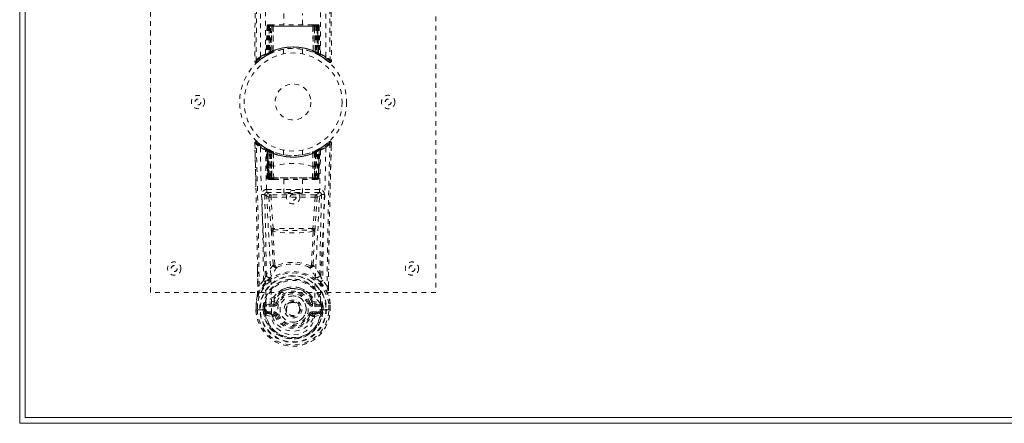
# Model space of a CAD drawing. Header units: inches. Extents: x 9.4 to 56.9, y 16.1 to 39.6.
# Tile 1 of 4: x 9.4 to 30.1, y 16.1 to 24.5. Entities that reach past the tile are written whole.
import ezdxf

# ---------------------------------------------------------------- set-up
doc = ezdxf.new("R2010")
doc.units = ezdxf.units.IN
doc.header["$MEASUREMENT"] = 0
doc.linetypes.add('SLD-Dashed', pattern=[0.075, 0.05, -0.025])
doc.linetypes.add('SLD-Solid', pattern=[0])

msp = doc.modelspace()

# ---------------------------------------------------------------- linework, layer by layer
at = {"color": 7, "linetype": 'SLD-Solid', "lineweight": 15}
for p, q in [((9.424, 16.062), (9.424, 39.562)), ((9.542, 39.443), (9.542, 16.18)), ((9.542, 16.18), (9.542, 39.443)), ((9.542, 16.18), (56.806, 16.18)), ((56.806, 16.18), (9.542, 16.18)), ((56.924, 16.062), (9.424, 16.062))]:
    msp.add_line(p, q, dxfattribs=at)
at = {"color": 7, "linetype": 'SLD-Dashed', "lineweight": 0}
for p, q in [((12.174, 18.812), (12.174, 26.812)), ((18.174, 26.812), (18.174, 18.812)), ((14.979, 24.669), (14.979, 24.437)), ((15.369, 24.437), (15.369, 24.669)), ((14.68, 24.437), (14.671, 24.437)), ((14.68, 24.435), (14.68, 24.408)), ((14.743, 24.437), (14.689, 24.437)), ((14.764, 24.437), (14.757, 24.437)), ((15.583, 24.437), (14.765, 24.437)), ((15.591, 24.437), (15.584, 24.437)), ((15.659, 24.437), (15.605, 24.437)), ((15.677, 24.437), (15.668, 24.437)), ((15.689, 24.437), (15.689, 24.437)), ((15.694, 24.436), (15.69, 24.437)), ((14.627, 24.408), (14.606, 23.802)), ((14.641, 24.408), (14.62, 23.81)), ((14.641, 24.408), (14.627, 24.408)), ((14.659, 24.408), (14.638, 23.821)), ((14.661, 24.411), (14.639, 23.817)), ((14.726, 24.408), (14.659, 24.408)), ((14.666, 24.408), (14.666, 23.85)), ((14.667, 24.408), (15.681, 24.408)), ((14.667, 23.851), (14.667, 24.408)), ((14.68, 24.408), (14.679, 23.857)), ((15.668, 24.408), (14.68, 24.408)), ((14.698, 23.865), (14.698, 24.408)), ((14.698, 24.408), (15.649, 24.408)), ((14.707, 23.856), (14.726, 24.408)), ((14.727, 24.408), (14.708, 23.857)), ((14.726, 24.408), (14.727, 24.408)), ((14.75, 23.884), (14.755, 24.408)), ((14.757, 24.408), (14.753, 23.886)), ((14.757, 24.408), (14.755, 24.408)), ((15.59, 24.408), (14.757, 24.408)), ((15.595, 23.886), (15.59, 24.408)), ((15.593, 24.408), (15.59, 24.408)), ((15.593, 24.408), (15.598, 23.884)), ((15.64, 23.857), (15.621, 24.408)), ((15.621, 24.408), (15.622, 24.408)), ((15.622, 24.408), (15.641, 23.856)), ((15.689, 24.408), (15.622, 24.408)), ((15.649, 24.408), (15.65, 23.865)), ((15.649, 24.408), (15.649, 24.408)), ((15.668, 24.408), (15.668, 23.857)), ((15.681, 24.408), (15.68, 23.851)), ((15.682, 23.85), (15.682, 24.408)), ((15.709, 23.817), (15.688, 24.411)), ((15.689, 24.408), (15.709, 23.821)), ((15.707, 24.408), (15.728, 23.81)), ((15.721, 24.408), (15.707, 24.408)), ((15.721, 24.408), (15.742, 23.802)), ((14.623, 23.795), (14.69, 23.83)), ((14.638, 23.821), (14.707, 23.856)), ((14.678, 23.824), (14.666, 23.85)), ((14.68, 23.825), (14.667, 23.851)), ((14.69, 23.83), (14.691, 23.83)), ((14.694, 23.832), (14.692, 23.831)), ((14.708, 23.857), (14.707, 23.856)), ((14.71, 23.839), (14.711, 23.84)), ((14.75, 23.884), (14.753, 23.886)), ((14.752, 23.857), (14.757, 23.859)), ((14.974, 23.919), (14.974, 23.822)), ((15.374, 23.822), (15.374, 23.919)), ((15.591, 23.859), (15.596, 23.857)), ((15.595, 23.886), (15.598, 23.884)), ((15.637, 23.84), (15.638, 23.839)), ((15.641, 23.856), (15.64, 23.857)), ((15.641, 23.856), (15.709, 23.821)), ((15.668, 23.857), (15.656, 23.831)), ((15.657, 23.83), (15.658, 23.83)), ((15.658, 23.83), (15.724, 23.795)), ((15.68, 23.851), (15.668, 23.825)), ((15.682, 23.85), (15.669, 23.824)), ((14.367, 23.67), (14.397, 23.67)), ((14.417, 23.647), (14.518, 23.728)), ((14.528, 23.735), (14.63, 23.798)), ((14.591, 23.777), (14.605, 23.785)), ((14.606, 23.802), (14.62, 23.81)), ((15.728, 23.81), (15.742, 23.802)), ((15.737, 23.789), (15.75, 23.782)), ((15.743, 23.785), (15.756, 23.777)), ((14.37, 21.902), (14.368, 21.952)), ((14.37, 21.952), (14.371, 21.902)), ((15.905, 21.953), (15.888, 21.939)), ((15.929, 21.975), (15.915, 21.962)), ((15.977, 21.906), (15.978, 21.952)), ((15.978, 21.905), (15.979, 21.952)), ((14.392, 21.028), (14.372, 21.945)), ((14.602, 21.84), (14.533, 21.884)), ((14.608, 21.836), (14.595, 21.844)), ((14.614, 21.832), (14.601, 21.839)), ((14.608, 21.836), (14.608, 21.836)), ((14.623, 21.811), (14.61, 21.819)), ((14.631, 21.216), (14.61, 21.819)), ((14.612, 21.834), (14.611, 21.834)), ((14.644, 21.216), (14.623, 21.811)), ((14.623, 21.811), (14.644, 21.216)), ((14.623, 21.811), (14.623, 21.811)), ((14.626, 21.826), (14.626, 21.826)), ((14.691, 21.793), (14.626, 21.826)), ((14.642, 21.804), (14.663, 21.212)), ((14.708, 21.767), (14.642, 21.801)), ((14.662, 21.216), (14.642, 21.801)), ((14.67, 21.771), (14.683, 21.797)), ((14.67, 21.771), (14.67, 21.216)), ((14.688, 21.762), (14.67, 21.771)), ((14.683, 21.764), (14.703, 21.756)), ((14.684, 21.216), (14.683, 21.764)), ((14.688, 21.762), (14.7, 21.788)), ((14.688, 21.216), (14.688, 21.762)), ((14.693, 21.792), (14.691, 21.793)), ((14.7, 21.788), (14.693, 21.792)), ((14.702, 21.756), (14.702, 21.216)), ((14.721, 21.748), (14.702, 21.756)), ((14.703, 21.756), (14.714, 21.782)), ((14.703, 21.756), (14.703, 21.216)), ((14.708, 21.767), (14.71, 21.766)), ((14.727, 21.216), (14.708, 21.767)), ((14.71, 21.766), (14.727, 21.266)), ((14.714, 21.782), (14.732, 21.774)), ((14.721, 21.748), (14.732, 21.774)), ((14.721, 21.216), (14.721, 21.748)), ((14.763, 21.761), (14.759, 21.763)), ((14.974, 21.801), (14.974, 21.704)), ((15.374, 21.704), (15.374, 21.801)), ((15.589, 21.763), (15.584, 21.761)), ((15.616, 21.774), (15.634, 21.782)), ((15.64, 21.767), (15.62, 21.216)), ((15.62, 21.266), (15.638, 21.766)), ((15.646, 21.756), (15.627, 21.748)), ((15.627, 21.748), (15.627, 21.216)), ((15.638, 21.766), (15.64, 21.767)), ((15.706, 21.801), (15.64, 21.767)), ((15.645, 21.756), (15.664, 21.764)), ((15.645, 21.216), (15.645, 21.756)), ((15.646, 21.216), (15.646, 21.756)), ((15.657, 21.793), (15.655, 21.792)), ((15.721, 21.826), (15.657, 21.793)), ((15.678, 21.771), (15.66, 21.762)), ((15.66, 21.762), (15.66, 21.216)), ((15.664, 21.764), (15.664, 21.216)), ((15.677, 21.216), (15.678, 21.771)), ((15.683, 21.212), (15.705, 21.804)), ((15.686, 21.216), (15.706, 21.801)), ((15.704, 21.216), (15.724, 21.811)), ((15.724, 21.811), (15.704, 21.216)), ((15.717, 21.216), (15.738, 21.819)), ((15.721, 21.826), (15.721, 21.826)), ((15.738, 21.819), (15.724, 21.811)), ((15.724, 21.811), (15.724, 21.811)), ((15.736, 21.834), (15.736, 21.834)), ((15.753, 21.844), (15.739, 21.836)), ((15.739, 21.836), (15.739, 21.836)), ((15.846, 21.907), (15.828, 21.888)), ((14.76, 21.735), (14.755, 21.736)), ((14.757, 21.459), (14.755, 21.736)), ((14.76, 21.735), (14.762, 21.457)), ((15.586, 21.457), (15.588, 21.735)), ((15.592, 21.736), (15.588, 21.735)), ((15.592, 21.736), (15.59, 21.459)), ((14.761, 21.457), (14.762, 21.457)), ((14.767, 21.213), (14.761, 21.457)), ((15.581, 21.213), (15.587, 21.457)), ((15.586, 21.457), (15.587, 21.457)), ((14.631, 21.216), (14.644, 21.216)), ((14.662, 21.216), (14.727, 21.216)), ((14.67, 21.216), (14.688, 21.216)), ((14.671, 21.187), (14.684, 21.187)), ((14.674, 21.187), (14.684, 21.187)), ((14.703, 21.216), (14.684, 21.216)), ((14.692, 21.187), (14.684, 21.188)), ((14.684, 21.187), (14.685, 21.187)), ((15.66, 21.216), (14.688, 21.216)), ((14.692, 21.187), (14.75, 21.187)), ((14.702, 21.216), (14.721, 21.216)), ((14.703, 21.216), (15.645, 21.216)), ((15.627, 21.216), (14.721, 21.216)), ((14.744, 21.187), (14.721, 21.187)), ((14.728, 21.216), (14.727, 21.216)), ((14.728, 21.216), (14.728, 21.214)), ((14.757, 21.187), (14.774, 21.187)), ((14.757, 21.187), (14.757, 21.187)), ((14.774, 21.187), (15.574, 21.187)), ((14.979, 21.187), (14.979, 20.896)), ((15.369, 20.896), (15.369, 21.187)), ((15.574, 21.187), (15.59, 21.187)), ((15.59, 21.187), (15.591, 21.187)), ((15.598, 21.187), (15.656, 21.187)), ((15.626, 21.187), (15.598, 21.187)), ((15.62, 21.216), (15.619, 21.216)), ((15.619, 21.214), (15.619, 21.216)), ((15.62, 21.216), (15.686, 21.216)), ((15.626, 21.187), (15.627, 21.187)), ((15.627, 21.216), (15.646, 21.216)), ((15.627, 21.187), (15.645, 21.187)), ((15.664, 21.216), (15.645, 21.216)), ((15.66, 21.216), (15.677, 21.216)), ((15.662, 21.187), (15.663, 21.187)), ((15.663, 21.187), (15.674, 21.187)), ((15.663, 21.187), (15.677, 21.187)), ((15.686, 21.216), (15.686, 21.216)), ((15.704, 21.216), (15.717, 21.216)), ((14.622, 20.975), (14.622, 20.913)), ((15.726, 20.975), (14.622, 20.975)), ((15.726, 20.913), (15.726, 20.975)), ((14.622, 20.913), (15.726, 20.913)), ((14.665, 20.813), (14.712, 20.148)), ((14.71, 20.86), (14.71, 20.815)), ((15.638, 20.86), (14.71, 20.86)), ((15.638, 20.815), (14.71, 20.815)), ((14.756, 20.152), (14.71, 20.815)), ((15.638, 20.815), (15.591, 20.152)), ((15.682, 20.813), (15.636, 20.148)), ((15.638, 20.86), (15.638, 20.815)), ((15.682, 20.813), (15.638, 20.815)), ((15.591, 20.152), (14.756, 20.152)), ((14.429, 18.942), (14.425, 19.303)), ((14.788, 19.38), (14.788, 19.38)), ((15.56, 19.38), (15.56, 19.38)), ((15.918, 18.942), (15.922, 19.287)), ((14.552, 19.061), (14.459, 18.946)), ((15.889, 18.946), (15.795, 19.061)), ((15.021, 18.899), (14.946, 18.871)), ((15.402, 18.871), (15.328, 18.899)), ((18.174, 18.812), (12.174, 18.812)), ((14.82, 18.773), (14.771, 18.719)), ((14.777, 18.674), (14.776, 18.626)), ((15.576, 18.719), (15.527, 18.773)), ((15.57, 18.674), (15.572, 18.626)), ((14.394, 18.574), (14.394, 18.57)), ((14.394, 18.442), (14.394, 18.57)), ((14.394, 18.442), (14.397, 18.442)), ((14.396, 18.57), (14.395, 18.442)), ((14.397, 18.442), (14.424, 18.442)), ((14.424, 18.569), (14.423, 18.446)), ((14.424, 18.442), (14.442, 18.442)), ((14.442, 18.443), (14.46, 18.443)), ((14.442, 18.442), (14.442, 18.443)), ((14.46, 18.443), (14.602, 18.443)), ((14.544, 18.447), (14.545, 18.521)), ((14.574, 18.447), (14.544, 18.447)), ((14.544, 18.447), (14.544, 18.447)), ((14.575, 18.519), (14.545, 18.521)), ((14.575, 18.519), (14.574, 18.447)), ((14.579, 18.448), (14.574, 18.447)), ((14.581, 18.369), (14.574, 18.447)), ((14.579, 18.533), (14.575, 18.519)), ((14.579, 18.533), (14.579, 18.448)), ((14.579, 18.533), (14.579, 18.533)), ((14.776, 18.626), (14.609, 18.589)), ((14.613, 18.553), (14.766, 18.59)), ((14.613, 18.553), (14.613, 18.523)), ((14.766, 18.553), (14.613, 18.553)), ((14.766, 18.523), (14.613, 18.523)), ((14.766, 18.59), (14.778, 18.607)), ((14.766, 18.553), (14.766, 18.59)), ((14.766, 18.523), (14.766, 18.553)), ((14.778, 18.607), (14.821, 18.591)), ((15.33, 18.462), (15.33, 18.458)), ((15.527, 18.591), (15.569, 18.607)), ((15.569, 18.607), (15.582, 18.59)), ((15.572, 18.626), (15.739, 18.589)), ((15.582, 18.553), (15.582, 18.59)), ((15.582, 18.59), (15.735, 18.553)), ((15.735, 18.553), (15.582, 18.553)), ((15.582, 18.523), (15.582, 18.553)), ((15.735, 18.523), (15.582, 18.523)), ((15.735, 18.523), (15.735, 18.553)), ((15.745, 18.437), (15.746, 18.443)), ((15.746, 18.443), (15.888, 18.443)), ((15.773, 18.519), (15.769, 18.533)), ((15.769, 18.533), (15.769, 18.448)), ((15.769, 18.533), (15.769, 18.533)), ((15.769, 18.448), (15.773, 18.447)), ((15.803, 18.521), (15.773, 18.519)), ((15.773, 18.447), (15.773, 18.519)), ((15.803, 18.447), (15.773, 18.447)), ((15.803, 18.521), (15.803, 18.521)), ((15.803, 18.521), (15.803, 18.447)), ((15.803, 18.447), (15.803, 18.447)), ((15.888, 18.443), (15.906, 18.443)), ((15.906, 18.443), (15.906, 18.442)), ((15.906, 18.442), (15.924, 18.442)), ((15.924, 18.446), (15.924, 18.569)), ((15.924, 18.442), (15.95, 18.442)), ((15.95, 18.442), (15.954, 18.442)), ((15.953, 18.442), (15.952, 18.57)), ((15.953, 18.57), (15.953, 18.574)), ((15.954, 18.442), (15.953, 18.57)), ((14.596, 18.334), (14.738, 18.301)), ((14.626, 18.401), (14.626, 18.371)), ((14.626, 18.401), (14.766, 18.401)), ((14.765, 18.341), (14.626, 18.371)), ((14.626, 18.371), (14.766, 18.371)), ((14.766, 18.371), (14.765, 18.341)), ((14.766, 18.401), (14.766, 18.371)), ((14.821, 18.332), (14.793, 18.322)), ((15.554, 18.322), (15.527, 18.332)), ((15.582, 18.371), (15.582, 18.401)), ((15.582, 18.401), (15.722, 18.401)), ((15.582, 18.341), (15.582, 18.371)), ((15.722, 18.371), (15.582, 18.341)), ((15.582, 18.371), (15.722, 18.371)), ((15.61, 18.301), (15.752, 18.334)), ((15.722, 18.371), (15.722, 18.401))]:
    msp.add_line(p, q, dxfattribs=at)
at = {"color": 7, "linetype": 'SLD-Dashed', "lineweight": 0, "flags": 128}
for points in [[(14.486, 23.764), (14.487, 25.859), (14.498, 27.953), (14.52, 30.046), (14.553, 32.136), (14.577, 33.448), (14.6, 34.758), (14.62, 36.064), (14.63, 37.367), (14.626, 38.666)], [(14.595, 23.819), (14.596, 25.686), (14.605, 27.552), (14.624, 29.416), (14.652, 31.279), (14.679, 32.768), (14.708, 34.254), (14.734, 35.737), (14.749, 37.216), (14.743, 38.69)], [(15.605, 38.69), (15.599, 37.216), (15.614, 35.737), (15.639, 34.254), (15.668, 32.768), (15.696, 31.279), (15.724, 29.416), (15.743, 27.552), (15.752, 25.686), (15.753, 23.819)], [(15.862, 23.764), (15.861, 25.859), (15.849, 27.953), (15.827, 30.046), (15.795, 32.136), (15.771, 33.448), (15.747, 34.758), (15.728, 36.064), (15.717, 37.367), (15.722, 38.666)], [(14.467, 38.167), (14.469, 37.472), (14.47, 36.745), (14.47, 35.983), (14.468, 35.189), (14.466, 34.405), (14.464, 33.735), (14.461, 33.102), (14.457, 32.429), (14.453, 31.715), (14.452, 31.519), (14.451, 31.321), (14.449, 31.12), (14.448, 30.917), (14.447, 30.802), (14.446, 30.556), (14.444, 30.287), (14.441, 29.856), (14.438, 29.375), (14.434, 28.844), (14.43, 28.263), (14.427, 27.873), (14.424, 27.463), (14.421, 27.058), (14.418, 26.676), (14.416, 26.308), (14.411, 25.688), (14.407, 25.114), (14.403, 24.587), (14.4, 24.105), (14.397, 23.67)], [(15.88, 38.167), (15.878, 37.317), (15.878, 36.428), (15.879, 35.498), (15.881, 34.533), (15.884, 33.742), (15.887, 33.111), (15.89, 32.437), (15.895, 31.72), (15.896, 31.524), (15.897, 31.324), (15.898, 31.122), (15.9, 30.917), (15.9, 30.799), (15.902, 30.55), (15.904, 30.278), (15.907, 29.844), (15.91, 29.363), (15.914, 28.833), (15.918, 28.255), (15.921, 27.868), (15.924, 27.462), (15.927, 27.014), (15.93, 26.571), (15.933, 26.155), (15.937, 25.665), (15.94, 25.22), (15.943, 24.82), (15.945, 24.465), (15.947, 24.155), (15.949, 23.89), (15.951, 23.669)], [(15.91, 37.702), (15.911, 34.544), (15.93, 30.919), (15.955, 27.295), (15.981, 23.67)], [(14.437, 37.676), (14.437, 34.544), (14.418, 30.919), (14.393, 27.295), (14.367, 23.67)], [(14.755, 24.408), (14.755, 24.413), (14.756, 24.419), (14.756, 24.424), (14.758, 24.428), (14.759, 24.432), (14.761, 24.434), (14.762, 24.436), (14.764, 24.437)], [(15.584, 24.437), (15.585, 24.436), (15.587, 24.434), (15.589, 24.432), (15.59, 24.428), (15.591, 24.424), (15.592, 24.419), (15.593, 24.413), (15.593, 24.408)], [(14.627, 24.408), (14.63, 24.408), (14.638, 24.408), (14.651, 24.408), (14.666, 24.408)], [(14.68, 24.408), (14.665, 24.408), (14.653, 24.408), (14.644, 24.408), (14.641, 24.408)], [(14.661, 24.415), (14.66, 24.413), (14.659, 24.408)], [(14.659, 24.408), (14.659, 24.408), (14.661, 24.408), (14.665, 24.408), (14.669, 24.408), (14.675, 24.408), (14.682, 24.408), (14.69, 24.408), (14.698, 24.408)], [(14.755, 24.408), (14.744, 24.408), (14.736, 24.408), (14.73, 24.408), (14.727, 24.408)], [(15.621, 24.408), (15.618, 24.408), (15.612, 24.408), (15.603, 24.408), (15.593, 24.408)], [(15.649, 24.408), (15.657, 24.408), (15.665, 24.408), (15.672, 24.408), (15.678, 24.408), (15.683, 24.408), (15.687, 24.408), (15.688, 24.408), (15.689, 24.408)], [(15.707, 24.408), (15.704, 24.408), (15.695, 24.408), (15.683, 24.408), (15.668, 24.408)], [(15.681, 24.408), (15.697, 24.408), (15.709, 24.408), (15.718, 24.408), (15.721, 24.408)], [(14.662, 23.816), (14.67, 23.821), (14.677, 23.826)], [(14.752, 23.857), (14.753, 23.858), (14.754, 23.86), (14.754, 23.862), (14.754, 23.866), (14.753, 23.87), (14.752, 23.874), (14.751, 23.879), (14.75, 23.884)], [(14.936, 23.913), (14.958, 23.918), (14.96, 23.918)], [(15.371, 23.919), (15.373, 23.919), (15.355, 23.922), (15.317, 23.927), (15.263, 23.933), (15.198, 23.936), (15.174, 23.937)], [(15.596, 23.857), (15.595, 23.858), (15.594, 23.86), (15.593, 23.863), (15.594, 23.866), (15.594, 23.87), (15.595, 23.874), (15.596, 23.879), (15.598, 23.884)], [(15.67, 23.826), (15.677, 23.821), (15.686, 23.816)], [(15.72, 23.798), (15.726, 23.797), (15.732, 23.801), (15.736, 23.807)], [(15.932, 23.65), (15.939, 23.646), (15.947, 23.644), (15.956, 23.643), (15.964, 23.644), (15.97, 23.648), (15.976, 23.653), (15.979, 23.66), (15.98, 23.667)], [(15.981, 23.67), (15.98, 23.67), (15.979, 23.67), (15.972, 23.669), (15.962, 23.67), (15.957, 23.67), (15.951, 23.67)], [(14.442, 21.954), (14.439, 21.956), (14.418, 21.975)], [(14.487, 21.859), (14.494, 21.405), (14.506, 20.956), (14.523, 20.513), (14.545, 20.077), (14.575, 19.511), (14.598, 18.964), (14.603, 18.437)], [(14.719, 18.371), (14.715, 18.901), (14.692, 19.45), (14.66, 20.017), (14.637, 20.454), (14.618, 20.899), (14.604, 21.349), (14.596, 21.803)], [(14.617, 21.831), (14.611, 21.834), (14.608, 21.836)], [(14.64, 21.808), (14.635, 21.819), (14.63, 21.824)], [(14.682, 21.795), (14.675, 21.8), (14.666, 21.805)], [(14.683, 21.764), (14.688, 21.774), (14.692, 21.783), (14.695, 21.789), (14.696, 21.79)], [(14.714, 21.782), (14.713, 21.78), (14.71, 21.775), (14.706, 21.766), (14.702, 21.756)], [(15.627, 21.748), (15.623, 21.758), (15.619, 21.767), (15.616, 21.772), (15.616, 21.774)], [(15.752, 21.803), (15.743, 21.349), (15.73, 20.899), (15.711, 20.454), (15.688, 20.017), (15.656, 19.45), (15.632, 18.901), (15.628, 18.371)], [(15.633, 21.782), (15.634, 21.78), (15.637, 21.774), (15.64, 21.766), (15.645, 21.756)], [(15.646, 21.756), (15.642, 21.766), (15.638, 21.775), (15.635, 21.78), (15.634, 21.782)], [(15.66, 21.762), (15.655, 21.772), (15.651, 21.781), (15.648, 21.786), (15.648, 21.788)], [(15.652, 21.79), (15.653, 21.789), (15.656, 21.783), (15.66, 21.774), (15.664, 21.764)], [(15.678, 21.771), (15.673, 21.78), (15.669, 21.789), (15.666, 21.795), (15.665, 21.797)], [(15.681, 21.805), (15.673, 21.8), (15.666, 21.795)], [(15.861, 21.859), (15.854, 21.405), (15.842, 20.956), (15.825, 20.513), (15.803, 20.077), (15.773, 19.511), (15.75, 18.964), (15.745, 18.437)], [(15.954, 20.984), (15.955, 21.058), (15.959, 21.23), (15.964, 21.44), (15.969, 21.687), (15.975, 21.945)], [(14.727, 21.266), (14.727, 21.379), (14.731, 21.435), (14.738, 21.461), (14.741, 21.466), (14.744, 21.468), (14.746, 21.468), (14.747, 21.468), (14.75, 21.466), (14.753, 21.464), (14.757, 21.459)], [(14.757, 21.459), (14.759, 21.457), (14.76, 21.457), (14.76, 21.457), (14.761, 21.457)], [(15.587, 21.457), (15.588, 21.457), (15.588, 21.457), (15.589, 21.457), (15.59, 21.459)], [(15.59, 21.459), (15.595, 21.464), (15.597, 21.466), (15.6, 21.468), (15.602, 21.468), (15.604, 21.468), (15.606, 21.466), (15.61, 21.461), (15.617, 21.435), (15.621, 21.379), (15.62, 21.266)], [(14.67, 21.216), (14.655, 21.216), (14.642, 21.216), (14.634, 21.216), (14.631, 21.216), (14.631, 21.216)], [(14.644, 21.216), (14.648, 21.216), (14.657, 21.216), (14.669, 21.216), (14.684, 21.216)], [(14.702, 21.216), (14.686, 21.216), (14.679, 21.216), (14.673, 21.216), (14.668, 21.216), (14.664, 21.216), (14.662, 21.216), (14.662, 21.216)], [(14.727, 21.266), (14.727, 21.266), (14.728, 21.216)], [(14.767, 21.213), (14.969, 21.213), (15.174, 21.213), (15.379, 21.213), (15.581, 21.213)], [(15.619, 21.216), (15.62, 21.266), (15.62, 21.266)], [(15.686, 21.216), (15.685, 21.216), (15.683, 21.216), (15.68, 21.216), (15.675, 21.216), (15.668, 21.216), (15.661, 21.216), (15.646, 21.216)], [(15.664, 21.216), (15.678, 21.216), (15.691, 21.216), (15.7, 21.216), (15.704, 21.216)], [(15.717, 21.216), (15.716, 21.216), (15.714, 21.216), (15.705, 21.216), (15.692, 21.216), (15.677, 21.216)], [(14.577, 20.867), (14.606, 20.839), (14.665, 20.813)], [(14.577, 20.867), (14.597, 20.023), (14.611, 19.181)], [(14.71, 20.86), (14.651, 20.886), (14.622, 20.913)], [(14.71, 20.815), (14.694, 20.814), (14.68, 20.813), (14.67, 20.813), (14.665, 20.813)], [(15.726, 20.913), (15.696, 20.886), (15.638, 20.86)], [(15.682, 20.813), (15.742, 20.839), (15.771, 20.867)], [(15.737, 19.181), (15.75, 20.023), (15.771, 20.867)], [(14.712, 20.148), (14.716, 20.149), (14.727, 20.149), (14.741, 20.151), (14.756, 20.152)], [(14.712, 20.148), (14.714, 20.126), (14.717, 20.105)], [(14.717, 20.105), (14.736, 19.746), (14.753, 19.394)], [(15.597, 20.095), (15.458, 20.071), (15.316, 20.062), (15.174, 20.06), (15.031, 20.062), (14.89, 20.071), (14.751, 20.095)], [(14.751, 20.095), (14.77, 19.734), (14.788, 19.38)], [(14.761, 20.13), (14.759, 20.141), (14.756, 20.152)], [(15.56, 19.38), (15.578, 19.734), (15.597, 20.095)], [(15.591, 20.152), (15.589, 20.141), (15.587, 20.13)], [(15.591, 20.152), (15.607, 20.151), (15.621, 20.149), (15.631, 20.149), (15.636, 20.148)], [(15.631, 20.105), (15.612, 19.746), (15.595, 19.394)], [(15.631, 20.105), (15.634, 20.126), (15.636, 20.148)], [(14.428, 19.304), (14.429, 19.183), (14.431, 18.944)], [(14.752, 19.387), (14.678, 19.289), (14.611, 19.181)], [(14.752, 19.387), (14.754, 19.377), (14.758, 19.368), (14.764, 19.361), (14.771, 19.357), (14.778, 19.356), (14.786, 19.357), (14.793, 19.362), (14.799, 19.368)], [(15.549, 19.368), (15.555, 19.362), (15.562, 19.357), (15.569, 19.356), (15.577, 19.357), (15.584, 19.361), (15.589, 19.368), (15.594, 19.377), (15.596, 19.387)], [(15.737, 19.181), (15.67, 19.289), (15.596, 19.387)], [(15.917, 18.944), (15.918, 19.178), (15.919, 19.288)], [(14.705, 19.133), (14.7, 19.127), (14.692, 19.119)], [(15.656, 19.119), (15.647, 19.127), (15.643, 19.133)], [(14.595, 19.026), (14.496, 18.901), (14.422, 18.75)], [(14.946, 18.871), (14.848, 18.804), (14.82, 18.773)], [(15.527, 18.773), (15.5, 18.804), (15.402, 18.871)], [(15.753, 19.026), (15.853, 18.897), (15.926, 18.75)], [(14.422, 18.75), (14.405, 18.663), (14.394, 18.574)], [(14.422, 18.75), (14.42, 18.745), (14.42, 18.74)], [(15.928, 18.74), (15.927, 18.745), (15.926, 18.75)], [(15.953, 18.574), (15.942, 18.663), (15.926, 18.75)], [(14.423, 18.446), (14.417, 18.446), (14.411, 18.446), (14.405, 18.446), (14.401, 18.445), (14.397, 18.446), (14.394, 18.446), (14.393, 18.445), (14.394, 18.442)], [(14.424, 18.569), (14.419, 18.57), (14.413, 18.571), (14.408, 18.572), (14.404, 18.572), (14.4, 18.573), (14.397, 18.573), (14.395, 18.574), (14.394, 18.574)], [(14.394, 18.57), (14.394, 18.57), (14.395, 18.57), (14.398, 18.57), (14.402, 18.57), (14.406, 18.57), (14.412, 18.569), (14.418, 18.569), (14.424, 18.569)], [(14.575, 18.519), (14.575, 18.519), (14.575, 18.519)], [(14.613, 18.523), (14.595, 18.525), (14.579, 18.533)], [(14.609, 18.589), (14.602, 18.581), (14.587, 18.567)], [(14.603, 18.437), (14.602, 18.44), (14.602, 18.443)], [(14.603, 18.437), (14.607, 18.428), (14.614, 18.419)], [(14.849, 18.581), (14.844, 18.583), (14.838, 18.585), (14.834, 18.587), (14.829, 18.588), (14.826, 18.589), (14.823, 18.59), (14.822, 18.591), (14.821, 18.591)], [(15.499, 18.581), (15.504, 18.583), (15.509, 18.585), (15.514, 18.587), (15.518, 18.588), (15.522, 18.589), (15.524, 18.59), (15.526, 18.591), (15.527, 18.591)], [(15.572, 18.626), (15.571, 18.614), (15.569, 18.607), (15.569, 18.607)], [(15.745, 18.437), (15.74, 18.428), (15.734, 18.419)], [(15.769, 18.533), (15.752, 18.525), (15.735, 18.523)], [(15.761, 18.567), (15.755, 18.572), (15.739, 18.589)], [(15.773, 18.519), (15.773, 18.519), (15.773, 18.519)], [(15.953, 18.574), (15.952, 18.574), (15.95, 18.573), (15.947, 18.573), (15.944, 18.572), (15.939, 18.572), (15.934, 18.571), (15.929, 18.57), (15.924, 18.569)], [(15.924, 18.569), (15.93, 18.569), (15.936, 18.569), (15.941, 18.57), (15.946, 18.57), (15.95, 18.57), (15.952, 18.57), (15.954, 18.57), (15.953, 18.57)], [(15.954, 18.442), (15.954, 18.445), (15.953, 18.446), (15.951, 18.446), (15.947, 18.445), (15.942, 18.446), (15.937, 18.446), (15.931, 18.446), (15.924, 18.446)], [(14.584, 18.384), (14.603, 18.396), (14.626, 18.401)], [(14.719, 18.371), (14.717, 18.371), (14.715, 18.372)], [(15.628, 18.371), (15.626, 18.289), (15.606, 18.207), (15.568, 18.129), (15.512, 18.059), (15.442, 18), (15.359, 17.956), (15.268, 17.929), (15.174, 17.92), (15.079, 17.929), (14.989, 17.957), (14.906, 18.001), (14.835, 18.059), (14.78, 18.129), (14.742, 18.207), (14.722, 18.289), (14.719, 18.371)], [(14.793, 18.322), (14.786, 18.334), (14.783, 18.338), (14.778, 18.34), (14.774, 18.341), (14.77, 18.341), (14.761, 18.34), (14.751, 18.336), (14.743, 18.331), (14.739, 18.327), (14.737, 18.321), (14.737, 18.303)], [(14.793, 18.322), (14.791, 18.321), (14.786, 18.319), (14.777, 18.316), (14.767, 18.312), (14.757, 18.308), (14.748, 18.305), (14.741, 18.302), (14.738, 18.301)], [(14.849, 18.342), (14.844, 18.34), (14.838, 18.338), (14.834, 18.337), (14.829, 18.335), (14.826, 18.334), (14.823, 18.333), (14.822, 18.332), (14.821, 18.332)], [(15.499, 18.342), (15.504, 18.34), (15.509, 18.338), (15.514, 18.337), (15.518, 18.335), (15.522, 18.334), (15.524, 18.333), (15.526, 18.332), (15.527, 18.332)], [(15.611, 18.303), (15.612, 18.316), (15.609, 18.325), (15.607, 18.329), (15.604, 18.332), (15.596, 18.336), (15.586, 18.34), (15.576, 18.341), (15.57, 18.34), (15.565, 18.337), (15.559, 18.331), (15.554, 18.322)], [(15.554, 18.322), (15.556, 18.321), (15.562, 18.319), (15.571, 18.316), (15.581, 18.312), (15.591, 18.308), (15.6, 18.305), (15.607, 18.302), (15.61, 18.301)], [(15.633, 18.372), (15.63, 18.371), (15.628, 18.371)], [(15.722, 18.401), (15.744, 18.396), (15.764, 18.384)]]:
    msp.add_lwpolyline(points, dxfattribs=at)
at = {"color": 7, "linetype": 'SLD-Dashed', "lineweight": 0}
for centre, radius in [((15.174, 22.812), 1.125), ((15.174, 22.812), 1.03), ((15.174, 22.812), 0.376), ((13.174, 22.812), 0.14), ((13.174, 22.812), 0.0625), ((17.174, 22.812), 0.141), ((17.174, 22.812), 0.0625), ((15.174, 20.812), 0.141), ((15.174, 20.812), 0.0625), ((12.674, 19.312), 0.141), ((12.674, 19.312), 0.0625), ((17.674, 19.312), 0.14), ((17.674, 19.312), 0.0625), ((15.174, 18.462), 0.7), ((15.174, 18.462), 0.69), ((15.174, 18.462), 0.623), ((15.174, 18.462), 0.32), ((15.174, 18.462), 0.275), ((15.174, 18.462), 0.187), ((15.174, 18.462), 0.156), ((15.174, 18.462), 0.142), ((15.174, 18.462), 0.14), ((15.174, 18.462), 0.138)]:
    msp.add_circle(centre, radius, dxfattribs=at)
for centre, radius, start, end in [((14.657, 24.407), 0.03, 90.0048, 178.0058), ((14.709, 24.339), 0.105, 114.0053, 139.1329), ((14.671, 24.405), 0.0318, 89.3245, 119.9535), ((14.689, 24.407), 0.03, 90.0645, 178.0673), ((14.695, 24.397), 0.0394, 84.2297, 144.8129), ((14.693, 24.517), 0.0832, 255.4862, 260.9153), ((15.178, 24.415), 0.48, 177.37, 180.8284), ((14.756, 24.407), 0.0299, 90.1883, 178.2046), ((14.757, 24.407), 0.0299, 90.1883, 178.2024), ((14.792, 24.414), 0.0354, 140.7642, 190.7272), ((15.556, 24.414), 0.0354, 349.2758, 39.2328), ((15.591, 24.407), 0.0299, 1.7976, 89.8117), ((15.592, 24.407), 0.0299, 1.7976, 89.8117), ((13.975, 24.411), 1.674, 359.8715, 0.8622), ((15.645, 24.389), 0.0478, 22.9983, 85.2672), ((15.659, 24.407), 0.03, 1.9327, 89.9355), ((15.655, 24.511), 0.0774, 279.443, 285.0503), ((15.064, 24.414), 0.604, 359.3822, 1.9529), ((15.677, 24.405), 0.0314, 57.5217, 90.7099), ((15.646, 24.628), 0.196, 280.394, 282.6963), ((15.691, 24.407), 0.03, 1.9942, 89.9952), ((15.689, 24.406), 0.0305, 2.344, 69.5962), ((14.671, 24.407), 0.03, 113.8912, 178.0157), ((15.677, 24.407), 0.03, 1.9851, 66.4943), ((15.174, 22.812), 1.157, 47.826, 132.172), ((15.158, 22.58), 1.361, 114.4619, 119.6065), ((15.174, 22.779), 1.19, 60.8755, 119.1245), ((14.636, 23.832), 0.043, 197.02, 245.8044), ((15.168, 23.172), 0.844, 126.5342, 131.7547), ((15.174, 22.812), 1.128, 60.4664, 119.5336), ((15.147, 23.203), 0.804, 125.5551, 130.958), ((15.176, 22.807), 1.132, 114.3175, 119.2228), ((14.609, 23.822), 0.0299, 299.2634, 358.2002), ((14.61, 23.82), 0.0278, 298.0283, 1.5818), ((15.159, 23.192), 0.816, 124.4222, 129.6451), ((15.174, 22.813), 1.155, 64.0068, 115.9932), ((15.174, 22.813), 1.155, 64.6488, 115.3508), ((14.728, 23.869), 0.0503, 193.5542, 226.9784), ((14.677, 23.857), 0.0297, 295.5334, 358.523), ((14.678, 23.857), 0.0297, 295.4553, 358.5263), ((15.174, 22.812), 1.156, 65.6757, 114.3248), ((14.792, 23.898), 0.0994, 198.8618, 215.5673), ((15.135, 23.252), 0.741, 121.3948, 125.2395), ((15.174, 22.848), 1.12, 67.9154, 112.0846), ((14.723, 23.868), 0.0345, 344.8586, 31.0436), ((15.624, 23.868), 0.0345, 148.9525, 195.1404), ((15.213, 23.253), 0.74, 54.7578, 58.6237), ((15.566, 23.893), 0.0883, 323.2292, 342.066), ((15.175, 22.813), 1.126, 60.7638, 65.6959), ((15.669, 23.857), 0.0297, 181.4727, 244.542), ((15.671, 23.857), 0.0297, 181.4817, 244.4644), ((15.189, 23.193), 0.815, 50.3496, 55.5839), ((15.199, 23.201), 0.806, 49.0493, 54.4361), ((15.18, 23.172), 0.844, 48.2439, 53.4683), ((15.739, 23.822), 0.0299, 181.7998, 240.7366), ((15.732, 23.818), 0.0234, 171.7219, 234.9011), ((15.712, 23.832), 0.043, 294.1863, 342.9905), ((15.19, 22.581), 1.36, 60.3926, 65.5386), ((15.164, 22.783), 1.193, 124.6577, 131.9407), ((14.397, 23.67), 0.03, 179.5972, 312.1637), ((14.505, 23.747), 0.133, 215.7226, 228.6643), ((15.164, 22.824), 1.112, 124.6181, 132.0564), ((14.516, 23.764), 0.03, 180.3208, 304.0494), ((15.174, 22.812), 1.127, 119.5335, 124.6612), ((14.576, 23.803), 0.03, 301.096, 358.018), ((14.59, 23.811), 0.0299, 300.3194, 358.0938), ((15.174, 22.811), 1.128, 118.6686, 120.3034), ((14.592, 23.798), 0.0187, 320.8735, 23.0698), ((15.222, 22.896), 1.03, 59.6501, 62.7023), ((15.403, 23.21), 0.668, 59.3375, 61.6779), ((15.758, 23.811), 0.0299, 181.9062, 239.6806), ((15.174, 22.812), 1.127, 55.3387, 60.4666), ((15.772, 23.803), 0.03, 181.9838, 238.8982), ((15.832, 23.764), 0.03, 235.9251, 359.6927), ((15.183, 22.823), 1.113, 47.9422, 55.3798), ((15.185, 22.784), 1.19, 48.0518, 55.3491), ((15.951, 23.67), 0.03, 227.8368, 0.4023), ((17.106, 22.602), 1.573, 137.2604, 138.3527), ((14.398, 21.952), 0.03, 47.9288, 181.4942), ((14.407, 21.325), 0.628, 90.8077, 93.5459), ((15.158, 22.836), 1.185, 228.2245, 235.5016), ((14.807, 21.598), 0.541, 135.8922, 139.0394), ((-129.197, 17.541), 143.663, 0.56044, 1.75982), ((15.174, 22.813), 1.158, 227.9757, 312.0241), ((15.169, 22.805), 1.12, 228.0255, 235.4112), ((14.776, 22.298), 0.483, 223.7199, 237.8642), ((15.186, 22.796), 1.108, 304.5538, 311.8143), ((15.19, 22.835), 1.184, 304.4958, 311.7788), ((165.952, 17.411), 150.071, 178.26579, 179.41395), ((15.949, 21.952), 0.03, 358.5068, 132.0702), ((14.965, 21.07), 1.322, 41.8898, 43.1786), ((15.961, 21.86), 0.093, 78.535, 97.1114), ((-123.214, 17.665), 137.648, 0.68187, 1.76385), ((14.517, 21.859), 0.03, 55.9404, 180.2004), ((15.159, 23.05), 1.368, 240.5355, 245.6796), ((15.174, 22.811), 1.127, 235.3881, 240.5534), ((14.58, 21.818), 0.03, 1.9822, 59.1148), ((14.637, 21.791), 0.043, 114.3085, 163.0478), ((15.174, 22.843), 1.19, 240.9438, 299.0562), ((14.583, 21.819), 0.0272, 359.2973, 40.3103), ((15.098, 22.675), 0.971, 239.6351, 243.7719), ((14.594, 21.81), 0.0299, 1.783, 59.8703), ((14.593, 21.81), 0.0299, 1.9055, 59.8878), ((15.126, 22.4), 0.777, 228.3695, 234.0819), ((15.174, 22.812), 1.127, 240.5519, 299.4481), ((15.123, 22.391), 0.765, 229.25, 234.9581), ((14.612, 21.8), 0.0299, 1.814, 60.9259), ((15.173, 22.811), 1.126, 240.9506, 245.9075), ((15.122, 22.383), 0.755, 230.4517, 236.1344), ((15.174, 22.81), 1.155, 245.1323, 294.8677), ((14.678, 21.766), 0.0297, 1.5036, 64.5499), ((14.68, 21.765), 0.0297, 1.5072, 64.6549), ((15.174, 22.81), 1.155, 245.9283, 294.0717), ((15.117, 22.344), 0.707, 234.8583, 239.2262), ((15.174, 22.81), 1.155, 246.9084, 293.0916), ((14.725, 21.754), 0.0346, 329.0918, 15.1531), ((14.73, 21.752), 0.0349, 329.3511, 15.0822), ((15.618, 21.752), 0.0349, 164.917, 210.65), ((15.622, 21.754), 0.0346, 164.8436, 210.9164), ((15.23, 22.344), 0.708, 300.7766, 305.1403), ((15.296, 22.546), 0.836, 293.5917, 295.4307), ((15.173, 22.814), 1.13, 294.0998, 299.042), ((15.667, 21.765), 0.0297, 115.3466, 178.4949), ((15.669, 21.766), 0.0297, 115.4496, 178.4933), ((15.225, 22.383), 0.755, 303.8656, 309.5483), ((15.226, 22.39), 0.764, 305.038, 310.7542), ((15.222, 22.399), 0.776, 305.9169, 311.6317), ((15.25, 22.675), 0.971, 296.2284, 300.3646), ((15.736, 21.8), 0.0299, 119.1026, 178.1877), ((15.736, 21.8), 0.03, 119.0576, 163.2422), ((15.218, 22.747), 1.05, 298.8364, 308.439), ((15.754, 21.81), 0.0299, 120.1122, 178.0945), ((15.754, 21.81), 0.0299, 120.1268, 178.2159), ((15.174, 22.811), 1.127, 299.4473, 304.6111), ((15.71, 21.791), 0.0429, 16.9255, 65.7193), ((15.768, 21.818), 0.03, 120.8852, 178.0178), ((15.765, 21.819), 0.0272, 139.6985, 180.7005), ((15.188, 23.05), 1.368, 294.3207, 299.4637), ((15.831, 21.859), 0.03, 359.8133, 124.0459), ((153.843, 17.66), 137.931, 178.23608, 179.32385), ((15.174, 22.775), 1.12, 248.284, 291.7161), ((15.174, 20.191), 1.332, 71.9765, 108.0232), ((14.661, 21.217), 0.03, 181.9942, 269.9952), ((14.695, 21.265), 0.0807, 218.1966, 252.5538), ((14.674, 21.217), 0.03, 181.9347, 269.9222), ((14.69, 21.215), 0.0276, 179.1242, 257.2338), ((14.692, 21.208), 0.0218, 247.4279, 275.1875), ((15.119, 21.208), 0.435, 179.0697, 182.8805), ((15.112, 21.208), 0.424, 179.0336, 182.9444), ((15.158, 21.208), 0.456, 179.1138, 182.7528), ((15.144, 21.208), 0.441, 179.0715, 182.8323), ((15.182, 21.208), 0.461, 179.1101, 182.7101), ((14.757, 21.216), 0.0299, 181.8081, 269.8215), ((14.762, 21.744), 0.53, 266.3908, 270.5176), ((14.758, 21.216), 0.0295, 183.4658, 269.016), ((14.8, 21.208), 0.0334, 170.242, 218.8806), ((15.548, 21.208), 0.0334, 321.1194, 9.758), ((15.586, 21.743), 0.53, 269.4822, 273.6095), ((15.59, 21.216), 0.0295, 270.9972, 356.5233), ((15.591, 21.216), 0.0299, 270.1785, 358.1919), ((15.166, 21.208), 0.461, 357.294, 0.8905), ((15.19, 21.208), 0.456, 357.2472, 0.8862), ((15.206, 21.208), 0.439, 357.1576, 0.934), ((15.651, 21.222), 0.0354, 260.9609, 350.2077), ((15.656, 21.217), 0.03, 270.062, 358.0698), ((15.235, 21.208), 0.424, 357.0556, 0.9664), ((15.228, 21.208), 0.435, 357.1195, 0.9303), ((15.674, 21.217), 0.03, 270.0279, 358.0321), ((15.653, 21.265), 0.0807, 287.4435, 321.8049), ((15.687, 21.217), 0.03, 270.0071, 358.0035), ((14.622, 20.871), 0.105, 89.8868, 181.4305), ((15.726, 20.871), 0.105, 358.5861, 90.0966), ((14.54, 20.542), 0.327, 83.5367, 94.0535), ((-86.711, 17.994), 101.269, 0.6037, 1.62599), ((14.622, 20.868), 0.045, 89.8868, 181.425), ((14.71, 20.815), 0.0451, 90.3598, 183.0896), ((15.637, 20.815), 0.0451, 356.91, 89.6271), ((15.726, 20.868), 0.045, 358.575, 90.1132), ((15.807, 20.542), 0.326, 85.934, 96.4758), ((117.066, 17.994), 101.276, 178.37405, 179.39627), ((14.759, 20.083), 0.0476, 87.4362, 152.2384), ((14.745, 20.139), 0.0441, 230.1803, 277.6348), ((15.027, 20.034), 0.283, 160.1779, 167.6057), ((15.174, 24.955), 4.842, 265.1093, 274.8902), ((15.325, 20.036), 0.279, 12.3328, 19.8851), ((15.589, 20.083), 0.0476, 27.7569, 92.5677), ((15.603, 20.139), 0.0441, 262.377, 309.8087), ((15.845, 18.56), 1.277, 142.4869, 153.3061), ((14.74, 19.392), 0.0135, 335.618, 7.2453), ((14.812, 19.394), 0.0605, 186.6649, 290.1513), ((14.783, 19.421), 0.0407, 221.3929, 276.0554), ((14.803, 19.384), 0.0161, 192.2791, 252.6815), ((15.174, 18.466), 0.977, 67.4213, 112.5685), ((14.846, 19.385), 0.0498, 199.5594, 255.0353), ((15.174, 18.549), 0.859, 66.605, 113.3942), ((15.536, 19.394), 0.0605, 249.8487, 353.3351), ((15.502, 19.385), 0.0498, 284.9647, 340.4406), ((14.505, 18.562), 1.273, 26.6779, 37.5283), ((15.544, 19.384), 0.0161, 287.3424, 347.7481), ((15.564, 19.421), 0.0408, 263.9516, 318.5812), ((15.608, 19.392), 0.0133, 172.8173, 204.5164), ((15.174, 18.462), 0.787, 8.1858, 171.8142), ((15.174, 18.462), 0.758, 8.1858, 171.8142), ((15.174, 18.462), 0.632, 5.3575, 174.6425), ((13.387, 19.707), 1.332, 331.018, 336.7435), ((14.716, 19.217), 0.226, 223.4589, 237.5629), ((15.174, 18.462), 0.602, 5.5122, 174.4878), ((16.316, 17.322), 2.422, 132.1295, 135.2912), ((14.671, 19.184), 0.0605, 182.4481, 303.6185), ((15.676, 19.184), 0.0605, 236.3815, 357.5519), ((14.03, 17.321), 2.424, 44.7097, 47.869), ((16.962, 19.707), 1.333, 203.259, 208.9795), ((15.638, 19.208), 0.215, 302.0811, 316.8969), ((13.118, 18.901), 1.312, 352.9097, 1.7783), ((10.299, 19.639), 4.218, 347.8426, 350.5474), ((14.451, 18.893), 0.0537, 81.0685, 113.576), ((15.174, 18.473), 0.417, 18.6623, 161.3015), ((14.979, 18.86), 0.0346, 162.6985, 217.8339), ((15.174, 18.433), 0.463, 61.3224, 118.6791), ((15.174, 18.524), 0.405, 67.6956, 112.1085), ((15.369, 18.86), 0.0346, 322.1727, 17.299), ((15.897, 18.893), 0.0537, 66.424, 98.9315), ((20.046, 19.638), 4.214, 189.452, 192.1589), ((17.234, 18.902), 1.316, 178.2332, 187.0742), ((15.775, 18.448), 1.386, 167.8613, 174.9716), ((14.953, 18.326), 0.433, 114.7981, 142.5946), ((14.688, 18.685), 0.0897, 352.848, 22.4186), ((15.174, 18.431), 0.465, 118.5168, 148.4795), ((15.174, 18.462), 0.376, 20.1713, 159.8287), ((15.174, 18.462), 0.346, 20.1713, 159.8287), ((15.174, 18.462), 0.275, 90.0002, 269.9998), ((15.174, 18.462), 0.275, 269.9999, 90.0001), ((15.174, 18.431), 0.464, 31.5039, 61.5009), ((15.651, 18.686), 0.0815, 156.0589, 188.6749), ((15.399, 18.331), 0.427, 37.2041, 65.4032), ((14.574, 18.448), 1.385, 5.0263, 12.1408), ((15.174, 18.462), 0.781, 181.2987, 358.7132), ((15.174, 18.462), 0.78, 181.4115, 358.5885), ((15.174, 18.462), 0.751, 181.2113, 358.7887), ((15.174, 18.462), 0.63, 181.332, 358.668), ((14.71, 18.523), 0.131, 160.0099, 175.4846), ((15.174, 18.462), 0.595, 181.3275, 187.5324), ((15.174, 18.462), 0.6, 190.4653, 358.6279), ((14.613, 18.583), 0.0304, 210.7929, 270.6134), ((15.174, 18.422), 0.572, 177.9355, 2.0645), ((14.766, 18.612), 0.059, 270, 339.8287), ((14.766, 18.612), 0.089, 270.0004, 339.8291), ((14.843, 18.626), 0.0674, 179.7911, 196.5051), ((15.174, 18.462), 0.157, 84.1567, 107.2456), ((15.582, 18.612), 0.089, 200.1709, 269.9996), ((15.582, 18.612), 0.059, 200.1713, 270), ((15.735, 18.583), 0.0304, 269.3866, 329.2071), ((15.677, 18.531), 0.0912, 1.1085, 23.3945), ((15.174, 18.462), 0.595, 352.4676, 358.6725), ((14.809, 18.414), 0.227, 187.5991, 200.4187), ((14.625, 18.341), 0.0298, 88.4973, 192.255), ((14.735, 18.545), 0.175, 226.4367, 263.582), ((14.766, 18.311), 0.03, 90.8943, 199.8052), ((15.174, 18.462), 0.465, 200.2061, 339.7911), ((14.766, 18.312), 0.0298, 19.909, 90.2816), ((14.766, 18.312), 0.089, 20.1709, 89.9996), ((14.766, 18.312), 0.059, 20.1713, 90), ((15.174, 18.462), 0.405, 200.1906, 339.8094), ((15.174, 18.462), 0.376, 200.1713, 339.8287), ((15.174, 18.462), 0.346, 200.1713, 339.8287), ((15.582, 18.312), 0.089, 90.0004, 159.8291), ((15.582, 18.312), 0.059, 90, 159.8287), ((15.582, 18.312), 0.0298, 89.7159, 160.0935), ((15.582, 18.311), 0.03, 340.188, 89.1087), ((15.613, 18.545), 0.175, 276.4286, 313.569), ((15.722, 18.341), 0.0298, 347.747, 91.5007), ((15.539, 18.414), 0.227, 339.5813, 352.4009)]:
    msp.add_arc(centre, radius, start, end, dxfattribs=at)
msp.add_ellipse((15.174, 20.896), major_axis=(0.195, 0), ratio=0.034921, dxfattribs=at)

doc.saveas('drawing.dxf')
